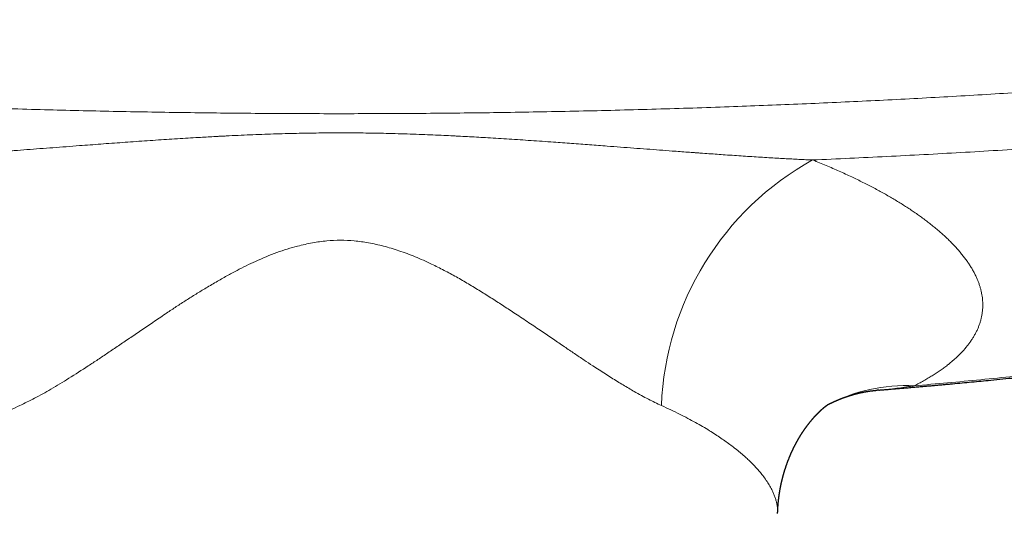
# Model space of a CAD drawing. Header units: millimetres. Extents: x 8 to 776, y 12 to 553.
# Tile 21 of 59: x 384 to 441, y 222 to 251. Entities that reach past the tile are written whole.
import ezdxf

# ---------------------------------------------------------------- set-up
doc = ezdxf.new("R2010")
doc.units = ezdxf.units.MM

msp = doc.modelspace()

# ---------------------------------------------------------------- linework, layer by layer
at = {"color": 7, "linetype": 'Continuous', "lineweight": 30}
msp.add_line((433.686, 229.163), (433.59, 229.156), dxfattribs=at)
at = {"color": 8, "linetype": 'Continuous', "lineweight": 0}
for centre, radius, start, end in [((438.101, 227.616), 17.017, 118.9722, 177.8127), ((435.297, 219.442), 9.98, 87.4071, 117.238)]:
    msp.add_arc(centre, radius, start, end, dxfattribs=at)
for points, knots in [([(320.951, 250.637), (321.616, 250.546), (322.945, 250.364), (324.938, 250.1), (326.932, 249.844), (328.924, 249.595), (330.916, 249.353), (332.906, 249.118), (334.896, 248.891), (336.817, 248.679), (338.669, 248.48), (340.455, 248.294), (342.246, 248.113), (344.042, 247.938), (345.84, 247.768), (347.639, 247.604), (349.538, 247.436), (351.537, 247.266), (353.636, 247.096), (355.735, 246.933), (357.834, 246.777), (359.933, 246.629), (361.992, 246.491), (364.011, 246.363), (365.992, 246.243), (367.974, 246.131), (369.957, 246.024), (371.981, 245.922), (374.046, 245.825), (376.153, 245.733), (378.261, 245.649), (380.37, 245.571), (382.48, 245.501), (384.55, 245.439), (386.582, 245.385), (388.573, 245.338), (390.566, 245.298), (392.559, 245.264), (394.553, 245.236), (396.547, 245.214), (398.541, 245.199), (400.536, 245.189), (402.53, 245.186), (404.511, 245.19), (406.48, 245.199), (408.436, 245.214), (410.392, 245.235), (412.401, 245.263), (414.461, 245.299), (416.574, 245.342), (418.686, 245.393), (420.798, 245.451), (422.91, 245.515), (424.981, 245.586), (427.011, 245.662), (429.001, 245.743), (430.99, 245.83), (432.978, 245.923), (434.967, 246.023), (436.954, 246.13), (438.941, 246.243), (440.927, 246.362), (442.911, 246.488), (444.881, 246.62), (446.838, 246.757), (448.782, 246.899), (450.725, 247.048), (452.679, 247.205), (454.644, 247.368), (456.62, 247.54), (458.596, 247.718), (460.57, 247.902), (462.402, 248.08), (464.089, 248.249), (465.631, 248.408), (467.172, 248.571), (468.714, 248.738), (470.398, 248.925), (472.224, 249.134), (474.193, 249.366), (476.163, 249.606), (478.134, 249.852), (480.106, 250.106), (482.077, 250.367), (483.391, 250.547), (484.049, 250.637)], [0, 0, 0, 0, 0.012376, 0.024738, 0.037085, 0.049417, 0.061734, 0.074034, 0.086318, 0.098585, 0.109585, 0.120571, 0.1316, 0.142664, 0.153723, 0.164777, 0.175827, 0.188713, 0.201592, 0.214463, 0.227328, 0.240185, 0.253035, 0.265147, 0.277263, 0.289381, 0.301501, 0.313625, 0.326486, 0.33935, 0.352216, 0.365086, 0.377959, 0.390834, 0.402976, 0.415121, 0.427268, 0.439417, 0.451568, 0.463722, 0.475877, 0.488034, 0.500193, 0.51233, 0.524251, 0.536173, 0.548096, 0.560021, 0.572898, 0.585777, 0.598656, 0.611536, 0.624417, 0.637298, 0.649444, 0.66159, 0.673736, 0.685884, 0.698031, 0.710179, 0.722327, 0.734476, 0.746625, 0.758755, 0.770664, 0.782575, 0.794489, 0.806404, 0.818539, 0.830675, 0.842813, 0.854952, 0.867092, 0.876621, 0.886106, 0.895602, 0.905107, 0.914623, 0.926775, 0.938942, 0.951125, 0.963323, 0.975535, 0.987761, 1, 1, 1, 1]), ([(429.858, 242.502), (430.574, 242.534), (432.006, 242.598), (434.152, 242.702), (436.298, 242.814), (438.444, 242.933), (440.588, 243.06), (442.731, 243.195), (444.874, 243.337), (447.049, 243.489), (449.257, 243.651), (451.498, 243.825), (453.737, 244.007), (455.975, 244.197), (458.211, 244.396), (460.446, 244.603), (462.678, 244.819), (464.909, 245.043), (467.139, 245.276), (469.366, 245.518), (471.591, 245.768), (473.772, 246.022), (475.908, 246.279), (478, 246.539), (480.09, 246.807), (482.178, 247.082), (483.568, 247.272), (484.263, 247.367)], [0, 0, 0, 0, 0.039203, 0.078408, 0.117613, 0.15682, 0.196028, 0.235236, 0.274444, 0.313652, 0.354728, 0.395803, 0.436877, 0.47795, 0.519023, 0.560094, 0.601163, 0.642231, 0.683297, 0.72436, 0.765421, 0.80648, 0.845189, 0.883896, 0.922601, 0.961302, 1, 1, 1, 1]), ([(375.142, 242.502), (375.268, 242.508), (375.524, 242.519), (375.913, 242.538), (376.311, 242.559), (376.718, 242.58), (377.134, 242.604), (377.55, 242.628), (377.967, 242.653), (378.384, 242.679), (378.809, 242.707), (379.241, 242.735), (379.672, 242.764), (380.1, 242.793), (380.526, 242.823), (381.006, 242.857), (381.375, 242.883), (381.63, 242.902), (381.723, 242.908), (381.816, 242.915), (381.904, 242.921), (382.226, 242.945), (382.784, 242.986), (383.563, 243.044), (384.327, 243.102), (385.076, 243.159), (385.833, 243.217), (386.598, 243.275), (387.316, 243.329), (387.985, 243.379), (388.607, 243.426), (389.234, 243.472), (389.862, 243.518), (390.496, 243.563), (391.135, 243.608), (391.777, 243.652), (392.412, 243.695), (393.038, 243.735), (393.655, 243.773), (394.212, 243.806), (394.71, 243.835), (395.038, 243.853), (395.25, 243.864), (395.348, 243.869), (395.446, 243.874), (395.545, 243.88), (395.649, 243.885), (395.757, 243.89), (396.064, 243.906), (396.561, 243.93), (397.25, 243.96), (397.934, 243.987), (398.612, 244.01), (399.282, 244.03), (399.943, 244.047), (400.594, 244.059), (401.237, 244.069), (401.871, 244.074), (402.507, 244.076), (403.151, 244.074), (403.809, 244.068), (404.476, 244.058), (405.153, 244.045), (405.84, 244.027), (406.535, 244.005), (407.208, 243.981), (407.856, 243.955), (408.453, 243.929), (408.882, 243.908), (409.14, 243.896), (409.25, 243.89), (409.356, 243.885), (409.599, 243.872), (409.98, 243.852), (410.506, 243.823), (411.064, 243.79), (411.653, 243.754), (412.275, 243.715), (412.905, 243.674), (413.543, 243.63), (414.19, 243.586), (414.798, 243.542), (415.366, 243.501), (415.89, 243.463), (416.413, 243.424), (416.932, 243.385), (417.444, 243.347), (418.042, 243.302), (418.722, 243.25), (419.484, 243.192), (420.238, 243.135), (420.983, 243.079), (421.627, 243.03), (422.17, 242.989), (422.599, 242.958), (422.903, 242.935), (423.089, 242.922), (423.175, 242.916), (423.266, 242.909), (423.49, 242.893), (423.843, 242.867), (424.323, 242.833), (424.815, 242.799), (425.319, 242.764), (425.834, 242.73), (426.337, 242.697), (426.83, 242.666), (427.312, 242.636), (427.774, 242.609), (428.217, 242.584), (428.641, 242.561), (429.056, 242.54), (429.46, 242.52), (429.727, 242.508), (429.858, 242.502)], [0, 0, 0, 0, 0.007068, 0.014294, 0.021678, 0.029221, 0.036922, 0.044781, 0.052335, 0.060031, 0.067867, 0.075843, 0.083961, 0.091663, 0.099489, 0.107436, 0.118115, 0.119812, 0.121515, 0.123223, 0.124936, 0.126371, 0.140921, 0.155649, 0.169193, 0.182885, 0.196723, 0.210708, 0.224841, 0.236049, 0.247347, 0.258884, 0.270352, 0.28168, 0.293542, 0.305247, 0.316795, 0.328187, 0.339422, 0.3505, 0.358589, 0.366593, 0.368378, 0.370159, 0.371935, 0.373708, 0.375552, 0.377591, 0.379625, 0.392246, 0.404707, 0.417188, 0.429504, 0.441657, 0.453648, 0.465476, 0.477143, 0.488649, 0.499994, 0.511758, 0.523695, 0.535804, 0.548087, 0.560544, 0.573176, 0.585983, 0.597169, 0.608486, 0.618555, 0.620544, 0.622538, 0.624535, 0.626329, 0.635775, 0.645342, 0.65503, 0.666186, 0.677498, 0.688968, 0.700594, 0.712378, 0.72432, 0.733813, 0.743403, 0.753008, 0.762428, 0.771784, 0.781078, 0.795151, 0.809077, 0.822856, 0.836488, 0.849974, 0.858208, 0.866386, 0.873537, 0.874937, 0.876608, 0.878286, 0.87996, 0.888925, 0.897742, 0.90641, 0.916079, 0.925556, 0.934841, 0.943933, 0.952833, 0.961541, 0.969575, 0.977438, 0.98513, 0.99265, 1, 1, 1, 1]), ([(429.858, 242.503), (429.991, 242.45), (430.256, 242.343), (430.644, 242.182), (431.025, 242.019), (431.399, 241.854), (431.764, 241.689), (432.115, 241.525), (432.453, 241.363), (432.776, 241.204), (433.093, 241.043), (433.402, 240.882), (433.705, 240.719), (434.001, 240.556), (434.291, 240.391), (434.573, 240.225), (434.849, 240.059), (435.116, 239.892), (435.375, 239.725), (435.625, 239.559), (435.869, 239.392), (436.114, 239.219), (436.357, 239.041), (436.599, 238.857), (436.831, 238.673), (437.055, 238.489), (437.27, 238.305), (437.472, 238.124), (437.662, 237.946), (437.84, 237.772), (438.011, 237.597), (438.174, 237.422), (438.335, 237.24), (438.493, 237.051), (438.647, 236.856), (438.79, 236.661), (438.923, 236.466), (439.046, 236.272), (439.159, 236.078), (439.262, 235.884), (439.353, 235.694), (439.433, 235.508), (439.501, 235.325), (439.561, 235.143), (439.611, 234.961), (439.651, 234.78), (439.682, 234.603), (439.703, 234.43), (439.715, 234.261), (439.719, 234.093), (439.715, 233.925), (439.702, 233.752), (439.679, 233.574), (439.644, 233.391), (439.6, 233.209), (439.545, 233.028), (439.48, 232.848), (439.405, 232.67), (439.319, 232.493), (439.225, 232.32), (439.123, 232.151), (439.013, 231.986), (438.895, 231.823), (438.767, 231.661), (438.631, 231.502), (438.488, 231.346), (438.34, 231.195), (438.187, 231.049), (438.026, 230.904), (437.856, 230.76), (437.671, 230.611), (437.47, 230.458), (437.253, 230.302), (437.026, 230.149), (436.79, 229.997), (436.544, 229.847), (436.288, 229.7), (436.024, 229.554), (435.84, 229.459), (435.748, 229.411)], [0, 0, 0, 0, 0.01322, 0.0264, 0.039545, 0.052658, 0.065741, 0.078799, 0.091091, 0.103367, 0.115628, 0.127879, 0.140122, 0.15236, 0.164597, 0.176834, 0.189075, 0.201322, 0.213361, 0.225411, 0.237476, 0.249559, 0.262687, 0.275791, 0.288875, 0.301941, 0.314995, 0.328038, 0.340331, 0.352621, 0.364911, 0.377217, 0.389558, 0.403309, 0.417039, 0.430754, 0.444457, 0.458152, 0.471843, 0.485535, 0.499231, 0.512268, 0.525299, 0.538327, 0.551355, 0.564388, 0.577428, 0.589733, 0.602051, 0.614384, 0.62673, 0.639052, 0.652793, 0.666526, 0.680255, 0.693983, 0.707715, 0.721455, 0.735205, 0.748971, 0.762104, 0.77522, 0.788321, 0.801411, 0.814494, 0.827571, 0.8399, 0.852231, 0.864566, 0.876934, 0.889387, 0.903261, 0.917113, 0.930948, 0.94477, 0.958582, 0.972388, 0.986193, 1, 1, 1, 1]), ([(383.904, 228.265), (384.19, 228.402), (384.779, 228.682), (385.733, 229.218), (386.771, 229.847), (387.683, 230.435), (388.441, 230.936), (389.022, 231.325), (389.631, 231.736), (390.268, 232.167), (390.934, 232.62), (391.63, 233.092), (392.291, 233.541), (392.909, 233.955), (393.477, 234.323), (394.051, 234.686), (394.652, 235.055), (395.27, 235.423), (395.893, 235.776), (396.65, 236.183), (397.607, 236.659), (398.776, 237.141), (399.887, 237.491), (400.855, 237.706), (401.687, 237.822), (402.496, 237.862), (403.305, 237.823), (404.137, 237.707), (405.004, 237.515), (405.904, 237.245), (406.836, 236.896), (407.704, 236.506), (408.499, 236.107), (409.212, 235.724), (409.914, 235.321), (410.603, 234.895), (411.288, 234.466), (411.965, 234.031), (412.674, 233.565), (413.403, 233.078), (414.136, 232.583), (414.821, 232.118), (415.458, 231.684), (416.049, 231.282), (416.596, 230.913), (417.07, 230.598), (417.482, 230.329), (417.844, 230.097), (418.196, 229.874), (418.54, 229.661), (418.874, 229.458), (419.198, 229.265), (419.69, 228.981), (420.331, 228.627), (420.845, 228.384), (421.096, 228.265)], [0, 0, 0, 0, 0.0280168, 0.057663, 0.0891016, 0.1224701, 0.1386055, 0.1553764, 0.1727903, 0.1908542, 0.2095741, 0.2289558, 0.2490043, 0.2644041, 0.2797863, 0.295151, 0.3104983, 0.3275412, 0.343773, 0.3587492, 0.3854135, 0.4156243, 0.4436013, 0.4634186, 0.4821481, 0.4999013, 0.5176701, 0.5363952, 0.5562009, 0.5771813, 0.5994151, 0.6229679, 0.6410944, 0.6592539, 0.6774536, 0.6957145, 0.7139831, 0.7322268, 0.7504457, 0.7720139, 0.792426, 0.8116865, 0.8298, 0.8467721, 0.8626091, 0.8773186, 0.8882375, 0.8989493, 0.9094577, 0.9197668, 0.9298809, 0.9398043, 0.9495418, 0.9753973, 1, 1, 1, 1]), ([(435.748, 229.411), (436.39, 229.468), (437.674, 229.581), (439.603, 229.763), (441.536, 229.955), (443.475, 230.157), (445.419, 230.37), (447.367, 230.593), (449.338, 230.829), (451.332, 231.078), (453.348, 231.341), (455.139, 231.584), (456.705, 231.803), (457.99, 231.988), (458.881, 232.119), (459.378, 232.193), (459.532, 232.216), (459.687, 232.24), (459.842, 232.263), (459.997, 232.286), (460.731, 232.397), (462.047, 232.599), (463.947, 232.901), (465.853, 233.214), (467.766, 233.537), (469.686, 233.872), (471.612, 234.218), (473.492, 234.565), (475.323, 234.912), (477.107, 235.259), (478.896, 235.616), (480.691, 235.983), (482.491, 236.36), (483.692, 236.618), (484.294, 236.748)], [0, 0, 0, 0, 0.039269, 0.078661, 0.118177, 0.157818, 0.197585, 0.23748, 0.277504, 0.318731, 0.360097, 0.401603, 0.429074, 0.456608, 0.48089, 0.484073, 0.487257, 0.490442, 0.493628, 0.496815, 0.500002, 0.53898, 0.578131, 0.617456, 0.656957, 0.696635, 0.736492, 0.776528, 0.813387, 0.850399, 0.887565, 0.924887, 0.962365, 1, 1, 1, 1]), ([(435.748, 229.411), (435.45, 229.366), (434.841, 229.274), (434.152, 229.197), (433.76, 229.169), (433.686, 229.163)], [0, 0, 0, 0, 0.437175, 0.893417, 1, 1, 1, 1]), ([(383.904, 228.265), (383.723, 228.183), (383.366, 228.019), (382.859, 227.771), (382.381, 227.526), (381.933, 227.283), (381.513, 227.043), (381.136, 226.817), (380.797, 226.603), (380.493, 226.403), (380.18, 226.186), (379.958, 226.024), (379.817, 225.918), (379.774, 225.885), (379.732, 225.853), (379.691, 225.821), (379.649, 225.789), (379.513, 225.681), (379.291, 225.5), (378.999, 225.245), (378.732, 224.993), (378.488, 224.745), (378.267, 224.501), (378.083, 224.278), (377.929, 224.075), (377.801, 223.892), (377.686, 223.712), (377.584, 223.535), (377.494, 223.361), (377.4, 223.157), (377.31, 222.922), (377.235, 222.657), (377.188, 222.393), (377.168, 222.18), (377.174, 222.056), (377.176, 222.017)], [0, 0, 0, 0, 0.042244, 0.083536, 0.123874, 0.163259, 0.201693, 0.239174, 0.271371, 0.302831, 0.333555, 0.372983, 0.378052, 0.383098, 0.388123, 0.393125, 0.398106, 0.403065, 0.442946, 0.482324, 0.521199, 0.559571, 0.597441, 0.634811, 0.663822, 0.692524, 0.720919, 0.749006, 0.776786, 0.804259, 0.847644, 0.891381, 0.935471, 0.979915, 1, 1, 1, 1]), ([(421.096, 228.265), (421.277, 228.183), (421.634, 228.019), (422.14, 227.771), (422.617, 227.526), (423.064, 227.284), (423.483, 227.046), (423.867, 226.815), (424.219, 226.593), (424.541, 226.379), (424.842, 226.17), (425.121, 225.966), (425.323, 225.811), (425.458, 225.704), (425.533, 225.643), (425.606, 225.583), (425.678, 225.523), (425.749, 225.463), (425.819, 225.403), (425.887, 225.344), (426.001, 225.242), (426.157, 225.099), (426.357, 224.903), (426.555, 224.698), (426.746, 224.485), (426.939, 224.251), (427.128, 223.998), (427.306, 223.727), (427.456, 223.463), (427.57, 223.226), (427.655, 223.014), (427.719, 222.823), (427.768, 222.634), (427.804, 222.445), (427.824, 222.258), (427.832, 222.115), (427.827, 222.035), (427.826, 222.017)], [0, 0, 0, 0, 0.042209, 0.083448, 0.123718, 0.163018, 0.201349, 0.238712, 0.273053, 0.306534, 0.339154, 0.370915, 0.401817, 0.411195, 0.420545, 0.429869, 0.439165, 0.448435, 0.457678, 0.466893, 0.476082, 0.504786, 0.533225, 0.566734, 0.599868, 0.632628, 0.675915, 0.718533, 0.760482, 0.801764, 0.832744, 0.863915, 0.895279, 0.926836, 0.958586, 0.990531, 1, 1, 1, 1])]:
    msp.add_open_spline(points, degree=3, knots=knots, dxfattribs=at)
at = {"color": 7, "linetype": 'Continuous', "lineweight": 30}
for points, knots in [([(433.686, 229.16), (433.754, 229.165), (433.937, 229.18), (434.232, 229.204), (434.568, 229.232), (434.9, 229.26), (435.227, 229.288), (435.55, 229.315), (435.861, 229.342), (436.16, 229.368), (436.448, 229.393), (436.72, 229.417), (436.978, 229.44), (437.227, 229.463), (437.474, 229.485), (437.721, 229.508), (438.254, 229.557), (439.072, 229.633), (440.276, 229.749), (441.579, 229.879), (442.698, 229.995), (443.533, 230.083), (444.083, 230.143), (444.629, 230.202), (445.171, 230.262), (445.707, 230.322), (446.238, 230.382), (446.759, 230.442), (447.271, 230.501), (447.773, 230.56), (448.266, 230.618), (448.74, 230.675), (449.197, 230.731), (449.637, 230.784), (450.068, 230.838), (450.491, 230.89), (450.905, 230.942), (451.251, 230.986), (451.536, 231.023), (451.765, 231.052), (452.005, 231.083), (452.256, 231.115), (452.516, 231.149), (452.786, 231.185), (453.064, 231.221), (453.352, 231.259), (453.653, 231.299), (453.966, 231.341), (454.292, 231.385), (454.629, 231.431), (454.976, 231.479), (455.332, 231.527), (455.697, 231.578), (456.069, 231.63), (456.452, 231.684), (456.849, 231.74), (457.258, 231.798), (457.681, 231.859), (458.115, 231.922), (458.559, 231.987), (459.015, 232.054), (459.481, 232.123), (459.967, 232.196), (460.474, 232.273), (461.003, 232.353), (461.543, 232.436), (462.096, 232.522), (462.66, 232.611), (463.226, 232.7), (463.791, 232.791), (464.356, 232.882), (464.932, 232.976), (465.519, 233.073), (466.116, 233.172), (466.724, 233.274), (467.342, 233.379), (467.971, 233.486), (468.611, 233.597), (469.257, 233.71), (469.91, 233.825), (470.569, 233.942), (471.238, 234.062), (471.922, 234.187), (472.621, 234.315), (473.334, 234.447), (474.057, 234.583), (474.791, 234.722), (475.531, 234.864), (476.277, 235.008), (477.029, 235.155), (477.79, 235.305), (478.568, 235.46), (479.36, 235.62), (480.169, 235.785), (480.988, 235.954), (481.817, 236.127), (482.657, 236.304), (483.508, 236.485), (484.078, 236.608), (484.365, 236.67)], [0, 0, 0, 0, 0.003968, 0.010735, 0.017302, 0.023669, 0.030203, 0.036512, 0.042597, 0.048457, 0.054092, 0.059503, 0.064403, 0.069242, 0.07408, 0.078919, 0.083757, 0.105358, 0.126959, 0.154452, 0.181947, 0.192749, 0.203551, 0.214287, 0.224849, 0.235443, 0.245853, 0.256079, 0.266121, 0.275978, 0.285651, 0.295141, 0.303938, 0.312571, 0.32104, 0.329344, 0.337484, 0.345461, 0.349757, 0.354266, 0.358988, 0.363924, 0.369072, 0.374336, 0.379805, 0.38548, 0.39136, 0.397559, 0.40397, 0.410595, 0.417433, 0.424484, 0.431616, 0.438954, 0.446497, 0.454247, 0.462366, 0.470699, 0.479247, 0.488008, 0.496984, 0.506174, 0.515578, 0.525764, 0.53619, 0.546856, 0.557762, 0.568908, 0.580294, 0.591249, 0.602419, 0.613802, 0.625398, 0.637209, 0.649233, 0.661471, 0.673923, 0.686589, 0.69947, 0.712328, 0.725394, 0.738666, 0.752146, 0.766083, 0.780234, 0.794601, 0.809182, 0.823978, 0.83872, 0.853669, 0.868826, 0.884191, 0.900084, 0.916194, 0.932521, 0.949064, 0.965825, 0.982804, 1, 1, 1, 1]), ([(430.74, 228.32), (430.746, 228.323), (430.758, 228.33), (430.775, 228.338), (430.795, 228.349), (430.816, 228.359), (430.834, 228.368), (430.851, 228.377), (430.869, 228.386), (430.889, 228.395), (430.908, 228.404), (430.925, 228.413), (430.942, 228.421), (430.962, 228.43), (430.981, 228.439), (430.998, 228.448), (431.016, 228.456), (431.033, 228.464), (431.05, 228.472), (431.064, 228.478), (431.075, 228.483), (431.087, 228.489), (431.1, 228.495), (431.121, 228.504), (431.146, 228.515), (431.174, 228.528), (431.202, 228.54), (431.225, 228.55), (431.244, 228.558), (431.255, 228.563), (431.264, 228.567), (431.275, 228.572), (431.288, 228.577), (431.303, 228.583), (431.317, 228.589), (431.333, 228.596), (431.351, 228.604), (431.375, 228.613), (431.399, 228.623), (431.422, 228.632), (431.445, 228.641), (431.468, 228.651), (431.494, 228.661), (431.521, 228.671), (431.55, 228.683), (431.58, 228.694), (431.61, 228.705), (431.639, 228.716), (431.669, 228.727), (431.695, 228.736), (431.717, 228.744), (431.735, 228.751), (431.752, 228.757), (431.771, 228.763), (431.789, 228.769), (431.805, 228.775), (431.818, 228.779), (431.831, 228.784), (431.846, 228.789), (431.862, 228.794), (431.876, 228.799), (431.888, 228.803), (431.9, 228.807), (431.914, 228.811), (431.93, 228.817), (431.946, 228.822), (431.96, 228.826), (431.972, 228.83), (431.986, 228.835), (432.002, 228.84), (432.018, 228.845), (432.034, 228.849), (432.051, 228.855), (432.073, 228.861), (432.095, 228.868), (432.115, 228.874), (432.136, 228.88), (432.163, 228.888), (432.196, 228.897), (432.232, 228.908), (432.27, 228.918), (432.306, 228.928), (432.344, 228.938), (432.381, 228.947), (432.42, 228.957), (432.459, 228.967), (432.5, 228.977), (432.54, 228.987), (432.58, 228.996), (432.619, 229.005), (432.654, 229.012), (432.688, 229.02), (432.721, 229.027), (432.755, 229.034), (432.788, 229.04), (432.818, 229.046), (432.844, 229.051), (432.866, 229.055), (432.888, 229.059), (432.91, 229.064), (432.933, 229.068), (432.955, 229.071), (432.973, 229.075), (432.987, 229.077), (432.996, 229.078), (433.006, 229.08), (433.018, 229.082), (433.03, 229.084), (433.04, 229.086), (433.048, 229.087), (433.057, 229.088), (433.067, 229.09), (433.08, 229.092), (433.094, 229.094), (433.106, 229.096), (433.116, 229.098), (433.128, 229.099), (433.141, 229.101), (433.154, 229.103), (433.172, 229.106), (433.196, 229.109), (433.226, 229.113), (433.256, 229.117), (433.286, 229.121), (433.316, 229.125), (433.346, 229.128), (433.375, 229.132), (433.406, 229.135), (433.434, 229.138), (433.459, 229.141), (433.477, 229.143), (433.49, 229.144), (433.501, 229.145), (433.51, 229.146), (433.52, 229.147), (433.531, 229.148), (433.541, 229.148), (433.549, 229.149), (433.559, 229.15), (433.573, 229.151), (433.584, 229.152), (433.591, 229.153)], [0, 0, 0, 0, 0.006073, 0.011693, 0.018935, 0.026998, 0.033005, 0.038092, 0.044381, 0.051861, 0.058403, 0.063579, 0.069321, 0.076495, 0.08355, 0.089162, 0.094457, 0.10129, 0.107311, 0.112067, 0.115376, 0.11879, 0.123644, 0.129706, 0.140244, 0.149055, 0.15756, 0.169017, 0.173318, 0.176726, 0.179945, 0.183247, 0.187502, 0.193099, 0.198393, 0.202335, 0.208961, 0.217413, 0.226517, 0.233379, 0.240661, 0.24982, 0.257599, 0.266632, 0.27769, 0.287444, 0.297047, 0.30814, 0.317228, 0.327377, 0.334601, 0.340294, 0.345601, 0.351844, 0.359427, 0.364293, 0.36828, 0.372304, 0.37738, 0.383666, 0.388532, 0.392269, 0.395949, 0.400415, 0.406778, 0.41261, 0.416639, 0.42066, 0.425215, 0.431408, 0.437077, 0.441341, 0.447244, 0.455433, 0.463509, 0.469642, 0.476485, 0.485146, 0.496602, 0.510746, 0.52224, 0.536348, 0.547919, 0.561953, 0.573725, 0.58874, 0.602624, 0.616382, 0.631262, 0.644353, 0.657184, 0.667936, 0.680743, 0.691512, 0.704287, 0.715158, 0.724255, 0.731267, 0.739164, 0.74814, 0.754808, 0.763366, 0.771917, 0.774877, 0.777844, 0.781434, 0.786211, 0.790713, 0.794023, 0.796956, 0.79985, 0.803349, 0.808514, 0.814134, 0.818101, 0.821674, 0.825631, 0.830821, 0.836228, 0.840178, 0.850551, 0.862212, 0.873073, 0.884214, 0.895619, 0.906198, 0.918161, 0.928193, 0.940653, 0.950247, 0.95652, 0.961751, 0.965174, 0.968539, 0.972861, 0.976765, 0.980704, 0.983553, 0.986581, 0.992054, 1, 1, 1, 1]), ([(427.828, 222.014), (427.828, 222.025), (427.829, 222.045), (427.83, 222.073), (427.83, 222.095), (427.831, 222.113), (427.832, 222.126), (427.832, 222.14), (427.833, 222.158), (427.834, 222.182), (427.835, 222.211), (427.837, 222.242), (427.839, 222.272), (427.84, 222.298), (427.842, 222.324), (427.843, 222.353), (427.845, 222.383), (427.847, 222.413), (427.849, 222.441), (427.852, 222.469), (427.854, 222.5), (427.857, 222.532), (427.86, 222.566), (427.862, 222.598), (427.865, 222.627), (427.867, 222.651), (427.87, 222.673), (427.871, 222.693), (427.874, 222.713), (427.876, 222.737), (427.879, 222.765), (427.882, 222.796), (427.886, 222.827), (427.89, 222.859), (427.893, 222.889), (427.897, 222.921), (427.901, 222.952), (427.905, 222.983), (427.909, 223.011), (427.913, 223.04), (427.917, 223.069), (427.921, 223.098), (427.926, 223.126), (427.93, 223.155), (427.936, 223.194), (427.943, 223.242), (427.952, 223.293), (427.961, 223.345), (427.969, 223.395), (427.979, 223.446), (427.986, 223.486), (427.992, 223.518), (427.997, 223.543), (428.002, 223.566), (428.006, 223.587), (428.01, 223.609), (428.015, 223.634), (428.021, 223.661), (428.026, 223.685), (428.031, 223.708), (428.036, 223.732), (428.041, 223.757), (428.047, 223.782), (428.053, 223.807), (428.058, 223.833), (428.065, 223.863), (428.073, 223.897), (428.082, 223.932), (428.089, 223.964), (428.096, 223.992), (428.103, 224.02), (428.112, 224.054), (428.122, 224.092), (428.133, 224.135), (428.142, 224.17), (428.15, 224.199), (428.155, 224.219), (428.161, 224.237), (428.166, 224.257), (428.172, 224.279), (428.179, 224.302), (428.185, 224.325), (428.192, 224.347), (428.198, 224.369), (428.205, 224.392), (428.212, 224.418), (428.22, 224.442), (428.227, 224.467), (428.235, 224.492), (428.243, 224.52), (428.253, 224.551), (428.265, 224.587), (428.277, 224.624), (428.289, 224.663), (428.304, 224.707), (428.32, 224.754), (428.338, 224.805), (428.354, 224.851), (428.369, 224.895), (428.385, 224.938), (428.4, 224.978), (428.414, 225.017), (428.428, 225.053), (428.442, 225.09), (428.456, 225.126), (428.471, 225.165), (428.488, 225.206), (428.505, 225.249), (428.523, 225.292), (428.54, 225.333), (428.556, 225.371), (428.572, 225.409), (428.586, 225.441), (428.598, 225.468), (428.606, 225.487), (428.614, 225.504), (428.621, 225.521), (428.63, 225.54), (428.639, 225.56), (428.648, 225.58), (428.655, 225.596), (428.662, 225.611), (428.669, 225.626), (428.678, 225.645), (428.688, 225.666), (428.698, 225.689), (428.71, 225.712), (428.721, 225.737), (428.73, 225.755), (428.736, 225.767), (428.739, 225.774), (428.743, 225.782), (428.747, 225.79), (428.753, 225.802), (428.76, 225.816), (428.767, 225.831), (428.773, 225.844), (428.779, 225.855), (428.786, 225.869), (428.795, 225.886), (428.806, 225.907), (428.815, 225.927), (428.825, 225.945), (428.835, 225.964), (428.845, 225.984), (428.854, 226.002), (428.862, 226.016), (428.868, 226.028), (428.875, 226.041), (428.882, 226.055), (428.891, 226.071), (428.899, 226.087), (428.907, 226.101), (428.913, 226.112), (428.919, 226.124), (428.926, 226.137), (428.934, 226.151), (428.943, 226.168), (428.952, 226.183), (428.96, 226.197), (428.967, 226.21), (428.975, 226.224), (428.984, 226.24), (428.993, 226.256), (429.001, 226.27), (429.008, 226.282), (429.014, 226.293), (429.02, 226.304), (429.028, 226.318), (429.037, 226.333), (429.045, 226.347), (429.052, 226.359), (429.059, 226.37), (429.065, 226.38), (429.072, 226.392), (429.08, 226.406), (429.089, 226.421), (429.097, 226.435), (429.104, 226.446), (429.109, 226.455), (429.115, 226.465), (429.121, 226.475), (429.129, 226.487), (429.137, 226.5), (429.145, 226.514), (429.154, 226.528), (429.162, 226.541), (429.171, 226.556), (429.181, 226.572), (429.193, 226.59), (429.203, 226.607), (429.212, 226.621), (429.22, 226.632), (429.227, 226.644), (429.236, 226.658), (429.246, 226.673), (429.255, 226.687), (429.263, 226.7), (429.271, 226.711), (429.278, 226.722), (429.285, 226.733), (429.295, 226.748), (429.307, 226.766), (429.319, 226.783), (429.329, 226.799), (429.34, 226.815), (429.352, 226.833), (429.365, 226.851), (429.376, 226.868), (429.386, 226.882), (429.395, 226.895), (429.404, 226.908), (429.414, 226.922), (429.425, 226.937), (429.434, 226.95), (429.442, 226.962), (429.449, 226.972), (429.457, 226.982), (429.465, 226.994), (429.475, 227.008), (429.484, 227.021), (429.492, 227.032), (429.5, 227.042), (429.507, 227.052), (429.516, 227.064), (429.528, 227.08), (429.54, 227.097), (429.552, 227.113), (429.562, 227.126), (429.572, 227.139), (429.583, 227.153), (429.595, 227.169), (429.608, 227.185), (429.619, 227.2), (429.628, 227.212), (429.637, 227.223), (429.645, 227.234), (429.655, 227.246), (429.665, 227.259), (429.675, 227.272), (429.689, 227.289), (429.711, 227.317), (429.738, 227.35), (429.767, 227.386), (429.795, 227.419), (429.823, 227.452), (429.844, 227.477), (429.859, 227.494), (429.869, 227.506), (429.879, 227.517), (429.887, 227.527), (429.894, 227.535), (429.901, 227.543), (429.909, 227.551), (429.916, 227.56), (429.925, 227.57), (429.935, 227.581), (429.945, 227.592), (429.954, 227.603), (429.963, 227.613), (429.972, 227.622), (429.981, 227.632), (429.991, 227.643), (430.002, 227.655), (430.014, 227.668), (430.024, 227.679), (430.033, 227.689), (430.041, 227.697), (430.049, 227.706), (430.058, 227.715), (430.069, 227.727), (430.081, 227.739), (430.093, 227.752), (430.104, 227.763), (430.113, 227.772), (430.121, 227.781), (430.13, 227.79), (430.141, 227.801), (430.153, 227.813), (430.165, 227.825), (430.175, 227.836), (430.185, 227.845), (430.193, 227.854), (430.202, 227.862), (430.211, 227.872), (430.222, 227.882), (430.234, 227.894), (430.246, 227.905), (430.256, 227.915), (430.265, 227.924), (430.273, 227.932), (430.282, 227.94), (430.291, 227.949), (430.302, 227.959), (430.313, 227.97), (430.324, 227.98), (430.334, 227.989), (430.342, 227.997), (430.35, 228.003), (430.357, 228.01), (430.364, 228.017), (430.373, 228.024), (430.383, 228.033), (430.393, 228.043), (430.403, 228.052), (430.413, 228.06), (430.421, 228.068), (430.429, 228.075), (430.437, 228.082), (430.446, 228.089), (430.455, 228.097), (430.466, 228.107), (430.478, 228.117), (430.49, 228.127), (430.502, 228.137), (430.512, 228.145), (430.521, 228.153), (430.53, 228.161), (430.54, 228.169), (430.55, 228.177), (430.561, 228.186), (430.572, 228.195), (430.582, 228.203), (430.592, 228.21), (430.6, 228.217), (430.607, 228.223), (430.614, 228.228), (430.622, 228.234), (430.631, 228.241), (430.641, 228.249), (430.653, 228.257), (430.664, 228.266), (430.674, 228.273), (430.683, 228.28), (430.694, 228.288), (430.705, 228.296), (430.718, 228.305), (430.73, 228.313), (430.74, 228.32), (430.748, 228.326), (430.758, 228.332), (430.765, 228.337), (430.764, 228.336), (430.764, 228.336)], [0, 0, 0, 0, 0.0031, 0.005727, 0.007878, 0.009555, 0.010755, 0.011728, 0.013601, 0.015908, 0.018566, 0.02187, 0.024755, 0.027256, 0.029427, 0.032258, 0.035414, 0.038246, 0.040748, 0.043429, 0.046337, 0.04952, 0.052631, 0.056225, 0.058618, 0.061056, 0.063153, 0.06489, 0.066712, 0.068978, 0.071712, 0.07471, 0.077901, 0.080784, 0.08379, 0.086685, 0.089873, 0.092832, 0.095414, 0.098158, 0.101097, 0.103949, 0.106449, 0.10914, 0.112273, 0.117759, 0.122873, 0.127137, 0.13271, 0.137639, 0.141766, 0.144392, 0.14696, 0.149168, 0.151011, 0.153117, 0.155708, 0.158389, 0.160812, 0.162871, 0.165164, 0.167718, 0.170284, 0.172648, 0.175021, 0.177848, 0.181641, 0.185148, 0.188211, 0.190974, 0.193606, 0.196521, 0.201122, 0.205007, 0.209335, 0.211707, 0.213688, 0.215351, 0.217265, 0.219549, 0.222014, 0.224387, 0.226479, 0.228654, 0.231041, 0.23364, 0.236334, 0.238631, 0.241276, 0.243762, 0.247247, 0.251044, 0.254758, 0.25877, 0.262994, 0.26873, 0.27351, 0.27892, 0.283204, 0.287385, 0.292469, 0.296002, 0.299978, 0.304222, 0.307764, 0.311965, 0.316661, 0.321246, 0.326133, 0.330804, 0.334954, 0.338978, 0.343344, 0.345907, 0.348042, 0.349759, 0.35159, 0.353806, 0.356316, 0.358554, 0.360423, 0.361872, 0.36377, 0.366142, 0.36887, 0.371435, 0.374454, 0.377091, 0.379323, 0.380284, 0.38114, 0.381898, 0.382878, 0.384271, 0.38605, 0.387965, 0.389443, 0.390627, 0.391987, 0.394427, 0.397042, 0.399544, 0.40148, 0.403679, 0.406624, 0.40869, 0.410368, 0.411846, 0.413191, 0.414869, 0.417054, 0.419211, 0.420914, 0.422232, 0.423641, 0.425231, 0.427088, 0.429253, 0.431306, 0.43297, 0.434433, 0.436255, 0.438356, 0.440404, 0.442336, 0.443778, 0.445016, 0.446431, 0.448243, 0.45032, 0.45212, 0.453588, 0.455005, 0.456302, 0.457691, 0.459526, 0.461754, 0.463552, 0.46498, 0.466135, 0.467366, 0.468704, 0.470249, 0.472114, 0.474164, 0.475877, 0.477705, 0.479574, 0.481756, 0.484321, 0.486976, 0.488704, 0.49015, 0.491825, 0.493747, 0.495854, 0.498076, 0.499875, 0.501308, 0.502751, 0.504434, 0.506324, 0.509246, 0.511925, 0.513946, 0.516169, 0.518815, 0.521829, 0.524459, 0.52645, 0.528138, 0.530056, 0.532345, 0.534865, 0.536907, 0.538458, 0.539985, 0.54161, 0.543417, 0.545662, 0.54787, 0.549603, 0.550951, 0.552669, 0.554532, 0.557074, 0.560145, 0.562689, 0.564856, 0.56682, 0.569171, 0.571913, 0.574811, 0.577344, 0.579303, 0.581244, 0.582924, 0.585055, 0.587566, 0.589756, 0.5915, 0.596946, 0.604485, 0.609876, 0.616683, 0.623326, 0.628955, 0.631343, 0.633913, 0.636103, 0.637958, 0.639672, 0.641311, 0.642969, 0.644776, 0.64688, 0.649293, 0.651561, 0.653967, 0.656087, 0.658075, 0.660166, 0.662521, 0.66543, 0.668394, 0.670953, 0.673167, 0.675108, 0.677025, 0.679115, 0.681872, 0.684982, 0.688269, 0.690919, 0.693057, 0.695187, 0.697533, 0.700284, 0.703489, 0.706753, 0.709607, 0.712059, 0.714251, 0.716446, 0.71895, 0.722058, 0.725499, 0.728811, 0.731692, 0.73418, 0.73651, 0.738889, 0.741596, 0.744701, 0.748158, 0.751553, 0.754578, 0.756901, 0.759098, 0.761281, 0.763527, 0.766054, 0.769236, 0.772632, 0.776037, 0.779236, 0.781971, 0.784378, 0.787161, 0.789995, 0.793148, 0.796769, 0.801366, 0.805961, 0.810168, 0.81384, 0.817267, 0.820717, 0.824549, 0.828889, 0.833531, 0.83809, 0.842691, 0.846883, 0.850465, 0.853897, 0.857304, 0.860773, 0.864483, 0.870746, 0.877064, 0.88329, 0.88966, 0.895566, 0.900925, 0.910434, 0.920076, 0.930989, 0.941909, 0.952685, 0.96342, 0.987673, 1, 1, 1, 1])]:
    msp.add_open_spline(points, degree=3, knots=knots, dxfattribs=at)

doc.saveas('drawing.dxf')
